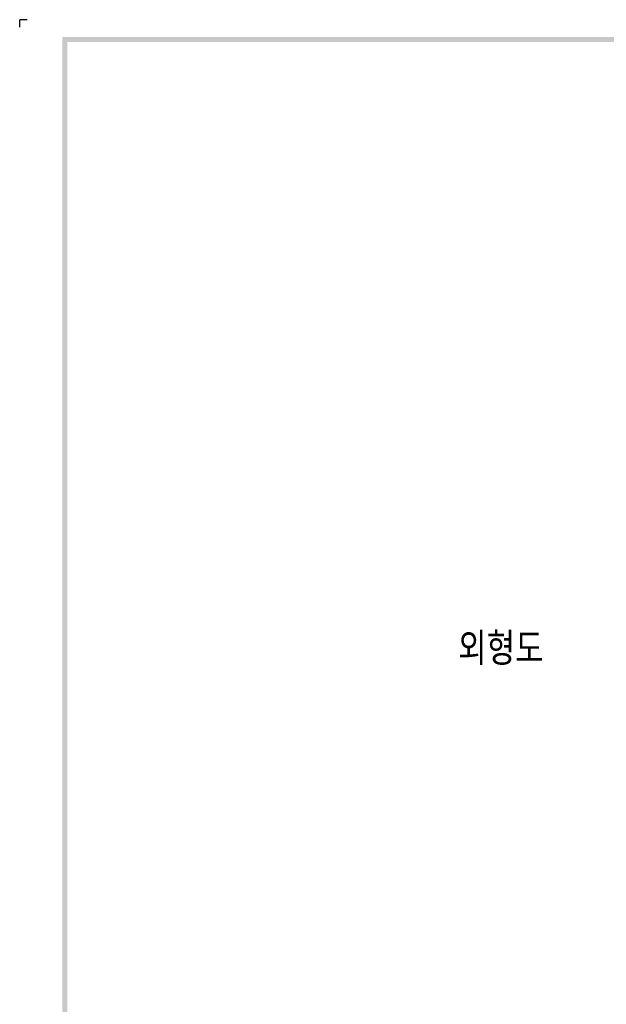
# Model space of a CAD drawing. Extents: x -434 to 2710, y -907 to 1756.
# Tile 3 of 15: x -434 to -164, y 1303 to 1756. Entities that reach past the tile are written whole.
import ezdxf

# ---------------------------------------------------------------- set-up
doc = ezdxf.new("R2010")
doc.units = 0
doc.header["$LTSCALE"] = 3
doc.header["$MEASUREMENT"] = 0
doc.layers.add('di', color=3, linetype='CONTINUOUS')
doc.layers.add('dwg', color=7, linetype='CONTINUOUS')
doc.styles.get("Standard").update_dxf_attribs({"font": 'romans.shx', "height": 4, "bigfont": 'ghs.shx'})

msp = doc.modelspace()

# ---------------------------------------------------------------- linework, layer by layer
at = {"layer": 'di'}
for p in [(-430.526, 1756.234), (-433.976, 1752.784)]:
    msp.add_line(p, (-433.976, 1756.234), dxfattribs=at)
at = {"layer": 'dwg'}
for points in [[(-414.426, 1748.184), (-412.126, 1745.884), (1462.374, 1748.184), (1460.074, 1745.884)], [(-414.426, 427.984), (-412.126, 429.134), (-414.426, 1748.184), (-412.126, 1745.884)]]:
    msp.add_trace(points, dxfattribs=at)

# ---------------------------------------------------------------- texts
at = {"layer": 'di', "insert": (-232.199, 1473.9), "char_height": 15, "width": 74.93994, "attachment_point": 1}
msp.add_mtext('{\\Fromans,hgs|c129;외형도}', dxfattribs=at)

doc.saveas('drawing.dxf')
